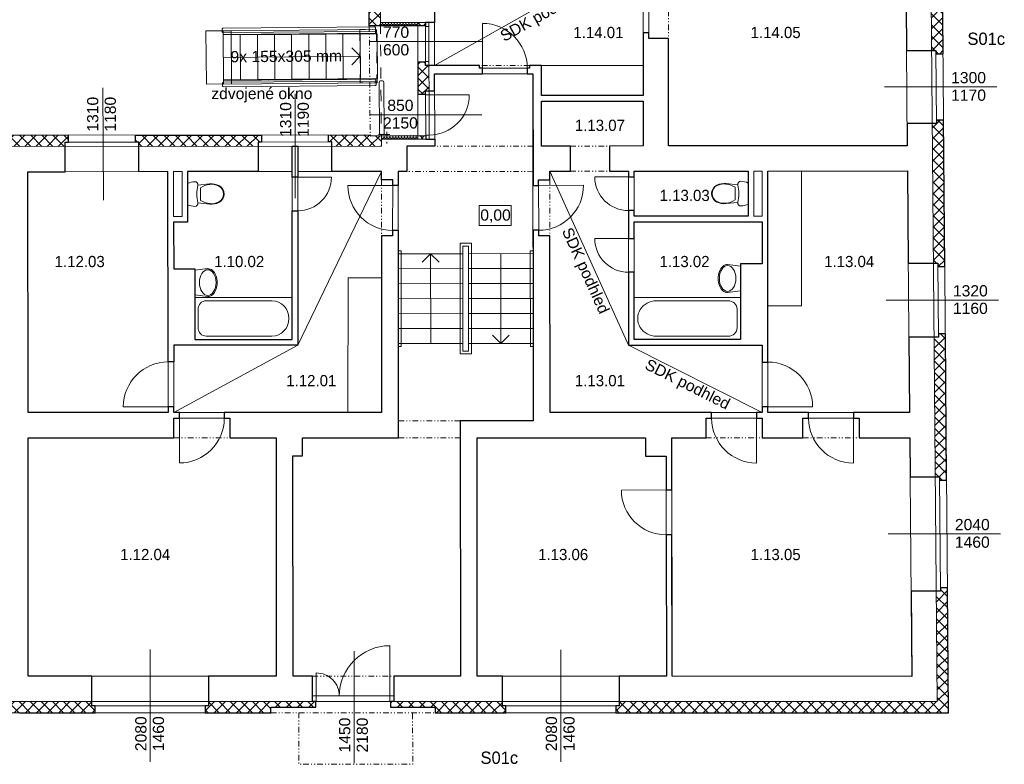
# Model space of a CAD drawing. Extents: x -203795 to -85874, y -57369 to -32000.
# Tile 7 of 8: x -122106 to -104563, y -56796 to -43529. Entities that reach past the tile are written whole.
import ezdxf

# ---------------------------------------------------------------- set-up
doc = ezdxf.new("R2010")
doc.units = 0
doc.header["$MEASUREMENT"] = 0
doc.set_wipeout_variables(frame=1)
for name, pattern in [('Wipeout_Contour', [1000, 0, -1000]), ('Čerchovaná S', [290, 100, -80, 30, -80]), ('Čerchovaná se dvěma tečkami S', [250, 100, -40, 15, -40, 15, -40]), ('čárkovaná M', [400, 200, -200])]:
    doc.linetypes.add(name, pattern=pattern)
for name, color, linetype, lineweight in [('2D VÝPLNĚ_Číslo_pera__4', 91, 'Continuous', 13), ('2D ČÁRY_Číslo_pera__1', 7, 'Continuous', 15), ('2D ČÁRY_Číslo_pera__2', 1, 'Continuous', 25), ('2D ČÁRY_Číslo_pera__3', 150, 'Continuous', 13), ('2D ČÁRY_Číslo_pera__4', 91, 'Continuous', 13), ('NÁBYTEK A ZAŘÍZENÍ_Číslo_pera__3', 150, 'Continuous', 13), ('POZNÁMKY.TEXT_Číslo_pera__1', 7, 'Continuous', 15), ('POZNÁMKY.TEXT_Číslo_pera__4', 91, 'Continuous', 13)]:
    doc.layers.add(name, color=color, linetype=linetype, lineweight=lineweight)
doc.layers.add('2D ČÁRY', color=7, linetype='Continuous')
doc.layers.add('NÁBYTEK A ZAŘÍZENÍ', color=7, linetype='Continuous')
doc.styles.add('GENERATED_STYLE_1', font='arial.ttf')
doc.styles.add('GENERATED_STYLE_3', font='txt')
pattern_1 = [(90, (0, 0), (-51.961524, 0), [30, -60]), (90, (-25.98, 45), (-51.961524, 0), [30, -60]), (150, (0, 30), (25.980762, 45), [30, -60]), (150, (-51.96, 30), (25.980762, 45), [30, -60]), (210, (0, 0), (-25.980762, 45), [30, -60]), (210, (-51.96, 0), (-25.980762, 45), [30, -60])]
pattern_2 = [(45, (0, 0), (-98.99495, 98.99495), []), (135, (0, 0), (98.99495, 98.99495), [])]

# ---------------------------------------------------------------- blocks, each defined once
blk = doc.blocks.new('WC s nádržkou 1 11')
at = {"linetype": 'Wipeout_Contour', "ltscale": 15629.429493}
blk.add_wipeout([(31, 650), (18, 619), (8, 587), (2, 554), (0, 520), (5, 498), (20, 479), (40, 469), (64, 469), (41, 257), (39, 215), (44, 173), (54, 132), (70, 92), (97, 54), (132, 25), (174, 6), (220, 0), (266, 6), (308, 25), (343, 54), (370, 92), (386, 132), (396, 173), (401, 215), (399, 257), (376, 469), (400, 469), (420, 479), (435, 498), (440, 520), (438, 554), (432, 587), (422, 619), (409, 650)], dxfattribs=at).dxf.layer = 'NÁBYTEK A ZAŘÍZENÍ'
at = {"layer": 'NÁBYTEK A ZAŘÍZENÍ_Číslo_pera__3', "linetype": 'Continuous'}
for p, q in [((2, 554), (0, 520)), ((8, 587), (2, 554)), ((18, 619), (8, 587)), ((31, 650), (18, 619)), ((409, 650), (31, 650)), ((422, 619), (409, 650)), ((432, 587), (422, 619)), ((438, 554), (432, 587)), ((440, 520), (438, 554)), ((0, 520), (5, 498)), ((5, 498), (20, 479)), ((20, 479), (40, 469)), ((40, 469), (64, 469)), ((64, 469), (41, 257)), ((86, 381), (68, 341)), ((107, 419), (86, 381)), ((333, 419), (107, 419)), ((354, 381), (333, 419)), ((372, 341), (354, 381)), ((399, 257), (376, 469)), ((376, 469), (400, 469)), ((400, 469), (420, 479)), ((420, 479), (435, 498)), ((435, 498), (440, 520)), ((41, 257), (39, 215)), ((39, 215), (44, 173)), ((49, 256), (47, 215)), ((47, 215), (52, 174)), ((56, 299), (49, 256)), ((68, 341), (56, 299)), ((384, 299), (372, 341)), ((391, 256), (384, 299)), ((388, 174), (393, 215)), ((393, 215), (391, 256)), ((396, 173), (401, 215)), ((401, 215), (399, 257)), ((44, 173), (54, 132)), ((52, 174), (62, 134)), ((54, 132), (70, 92)), ((62, 134), (78, 96)), ((70, 92), (97, 54)), ((78, 96), (102, 60)), ((97, 54), (132, 25)), ((102, 60), (136, 32)), ((132, 25), (174, 6)), ((136, 32), (176, 14)), ((174, 6), (220, 0)), ((176, 14), (220, 8)), ((220, 8), (264, 14)), ((220, 0), (266, 6)), ((264, 14), (304, 32)), ((266, 6), (308, 25)), ((304, 32), (338, 60)), ((308, 25), (343, 54)), ((338, 60), (362, 96)), ((343, 54), (370, 92)), ((362, 96), (378, 134)), ((370, 92), (386, 132)), ((378, 134), (388, 174)), ((386, 132), (396, 173))]:
    blk.add_line(p, q, dxfattribs=at)
blk.add_ellipse((220, -298), major_axis=(785, 0), ratio=0.9963, start_param=1.370375, end_param=1.771221, dxfattribs=at)
blk = doc.blocks.new('WC s nádržkou 1 11_2')
at = {"linetype": 'Wipeout_Contour', "ltscale": 15629.429493}
blk.add_wipeout([(31, 650), (18, 619), (8, 587), (2, 554), (0, 520), (5, 498), (20, 479), (40, 469), (64, 469), (41, 257), (39, 215), (44, 173), (54, 132), (70, 92), (97, 54), (132, 25), (174, 6), (220, 0), (266, 6), (308, 25), (343, 54), (370, 92), (386, 132), (396, 173), (401, 215), (399, 257), (376, 469), (400, 469), (420, 479), (435, 498), (440, 520), (438, 554), (432, 587), (422, 619), (409, 650)], dxfattribs=at).dxf.layer = 'NÁBYTEK A ZAŘÍZENÍ'
at = {"layer": 'NÁBYTEK A ZAŘÍZENÍ_Číslo_pera__3', "linetype": 'Continuous'}
for p, q in [((2, 554), (0, 520)), ((8, 587), (2, 554)), ((18, 619), (8, 587)), ((31, 650), (18, 619)), ((409, 650), (31, 650)), ((422, 619), (409, 650)), ((432, 587), (422, 619)), ((438, 554), (432, 587)), ((440, 520), (438, 554)), ((0, 520), (5, 498)), ((5, 498), (20, 479)), ((20, 479), (40, 469)), ((40, 469), (64, 469)), ((64, 469), (41, 257)), ((86, 381), (68, 341)), ((107, 419), (86, 381)), ((333, 419), (107, 419)), ((354, 381), (333, 419)), ((372, 341), (354, 381)), ((399, 257), (376, 469)), ((376, 469), (400, 469)), ((400, 469), (420, 479)), ((420, 479), (435, 498)), ((435, 498), (440, 520)), ((41, 257), (39, 215)), ((39, 215), (44, 173)), ((49, 256), (47, 215)), ((47, 215), (52, 174)), ((56, 299), (49, 256)), ((68, 341), (56, 299)), ((384, 299), (372, 341)), ((391, 256), (384, 299)), ((388, 174), (393, 215)), ((393, 215), (391, 256)), ((396, 173), (401, 215)), ((401, 215), (399, 257)), ((44, 173), (54, 132)), ((52, 174), (62, 134)), ((54, 132), (70, 92)), ((62, 134), (78, 96)), ((70, 92), (97, 54)), ((78, 96), (102, 60)), ((97, 54), (132, 25)), ((102, 60), (136, 32)), ((132, 25), (174, 6)), ((136, 32), (176, 14)), ((174, 6), (220, 0)), ((176, 14), (220, 8)), ((220, 8), (264, 14)), ((220, 0), (266, 6)), ((264, 14), (304, 32)), ((266, 6), (308, 25)), ((304, 32), (338, 60)), ((308, 25), (343, 54)), ((338, 60), (362, 96)), ((343, 54), (370, 92)), ((362, 96), (378, 134)), ((370, 92), (386, 132)), ((378, 134), (388, 174)), ((386, 132), (396, 173))]:
    blk.add_line(p, q, dxfattribs=at)
blk.add_ellipse((220, -298), major_axis=(785, 0), ratio=0.9963, start_param=1.370375, end_param=1.771221, dxfattribs=at)
blk = doc.blocks.new('Vana 01 11_2')
at = {"layer": 'NÁBYTEK A ZAŘÍZENÍ_Číslo_pera__3', "linetype": 'Continuous'}
for p, q in [((0, 0), (0, 751)), ((0, 751), (1895, 751)), ((1895, 751), (1895, 0)), ((63, 210), (63, 541)), ((1501, 691), (221, 691)), ((0, 0), (1895, 0)), ((1501, 60), (221, 60))]:
    blk.add_line(p, q, dxfattribs=at)
for centre, major_axis, start_param, end_param in [((221, 541), (158, 0), 1.570796, 3.141593), ((1501, 375), (332, 0), 4.712389, 7.853982), ((221, 210), (158, 0), 3.141593, 4.712389)]:
    blk.add_ellipse(centre, major_axis=major_axis, ratio=0.95054, start_param=start_param, end_param=end_param, dxfattribs=at)
blk = doc.blocks.new('Vana 01 11_3')
at = {"layer": 'NÁBYTEK A ZAŘÍZENÍ_Číslo_pera__3', "linetype": 'Continuous'}
for p, q in [((0, 0), (0, 751)), ((0, 751), (1737, 751)), ((1737, 751), (1737, 0)), ((58, 210), (58, 541)), ((1375, 691), (203, 691)), ((0, 0), (1737, 0)), ((1375, 60), (203, 60))]:
    blk.add_line(p, q, dxfattribs=at)
for centre, major_axis, start_param, end_param in [((203, 541), (0, 150), 0, 1.570796), ((1375, 375), (0, 315), 3.141593, 6.283185), ((203, 210), (0, 150), 1.570796, 3.141593)]:
    blk.add_ellipse(centre, major_axis=major_axis, ratio=0.963873, start_param=start_param, end_param=end_param, dxfattribs=at)
blk = doc.blocks.new('Umyvadlo oválné 11')
at = {"linetype": 'Wipeout_Contour', "ltscale": 6090.690526}
blk.add_wipeout([(0, 169), (2, 146), (9, 124), (19, 104), (43, 74), (73, 49), (129, 22), (188, 6), (250, 0), (312, 6), (371, 22), (427, 49), (457, 74), (481, 104), (491, 124), (498, 146), (500, 169), (469, 400), (31, 400), (-1, 169)], dxfattribs=at).dxf.layer = 'NÁBYTEK A ZAŘÍZENÍ'
at = {"layer": 'NÁBYTEK A ZAŘÍZENÍ_Číslo_pera__3', "linetype": 'Continuous'}
for p, q in [((31, 400), (-1, 169)), ((32, 400), (31, 400)), ((469, 400), (31, 400)), ((469, 400), (468, 400)), ((500, 169), (469, 400))]:
    blk.add_line(p, q, dxfattribs=at)
blk.add_ellipse((250, 169), major_axis=(-229, 0), ratio=0.643386, dxfattribs=at)
blk.add_ellipse((249, 169), major_axis=(-250, 0), ratio=0.674026, start_param=0, end_param=3.141593, dxfattribs=at)
blk = doc.blocks.new('Umyvadlo oválné 11_2')
at = {"linetype": 'Wipeout_Contour', "ltscale": 6090.690526}
blk.add_wipeout([(0, 169), (2, 146), (9, 124), (19, 104), (43, 74), (73, 49), (129, 22), (188, 6), (250, 0), (312, 6), (371, 22), (427, 49), (457, 74), (481, 104), (491, 124), (498, 146), (500, 169), (469, 400), (31, 400), (-1, 169)], dxfattribs=at).dxf.layer = 'NÁBYTEK A ZAŘÍZENÍ'
at = {"layer": 'NÁBYTEK A ZAŘÍZENÍ_Číslo_pera__3', "linetype": 'Continuous'}
for p, q in [((31, 400), (-1, 169)), ((32, 400), (31, 400)), ((469, 400), (31, 400)), ((469, 400), (468, 400)), ((500, 169), (469, 400))]:
    blk.add_line(p, q, dxfattribs=at)
blk.add_ellipse((250, 169), major_axis=(-229, 0), ratio=0.643386, dxfattribs=at)
blk.add_ellipse((249, 169), major_axis=(-250, 0), ratio=0.674026, start_param=0, end_param=3.141593, dxfattribs=at)
blk = doc.blocks.new('LINE_8903', base_point=(-113534, -47697))
at = {"layer": '2D ČÁRY_Číslo_pera__3', "linetype": 'Continuous'}
for p, q in [((-113534, -47697), (-113533, -49299)), ((-113533, -49299), (-113683, -49150)), ((-113533, -49299), (-113383, -49149))]:
    blk.add_line(p, q, dxfattribs=at)
blk = doc.blocks.new('LINE_9296', base_point=(-114783, -49301))
at = {"layer": '2D ČÁRY_Číslo_pera__3', "linetype": 'Continuous'}
for p, q in [((-114784, -47699), (-114934, -47849)), ((-114783, -49301), (-114784, -47699)), ((-114784, -47699), (-114634, -47848))]:
    blk.add_line(p, q, dxfattribs=at)
blk = doc.blocks.new('LINE_13242', base_point=(-118479, -44201))
at = {"layer": '2D ČÁRY_Číslo_pera__3', "linetype": 'Continuous'}
for p, q in [((-116039, -44181), (-116190, -44033)), ((-118479, -44201), (-116039, -44181)), ((-116039, -44181), (-116188, -44333))]:
    blk.add_line(p, q, dxfattribs=at)

msp = doc.modelspace()

# ---------------------------------------------------------------- hatches: boundary and pattern name
at = {"layer": '2D VÝPLNĚ_Číslo_pera__4', "linetype": 'Continuous'}
h = msp.add_hatch(dxfattribs=at)
h.set_pattern_fill('TEPELNA_IZOLACE_EPS', color=8, style=0, pattern_type=2)
h.set_pattern_definition(pattern_2)
h.paths.add_polyline_path([(-105877, -41573), (-105801, -41573), (-105801, -41513), (-105677, -41513), (-105655, -44138), (-105779, -44138), (-105780, -44078), (-105856, -44078)], flags=0)
h = msp.add_hatch(dxfattribs=at)
h.set_pattern_fill('TEPELNA_IZOLACE_EPS', color=8, style=0, pattern_type=2)
h.set_pattern_definition(pattern_2)
h.paths.add_polyline_path([(-115758, -42429), (-115758, -42489), (-115688, -42488), (-115678, -43640), (-115878, -43640), (-115888, -42430)], flags=0)
h = msp.add_hatch(dxfattribs=at)
h.set_pattern_fill('TEPELNA_IZOLACE_FENOL', color=8, style=0, pattern_type=2)
h.set_pattern_definition(pattern_1)
h.paths.add_polyline_path([(-115014, -43639), (-115014, -43579), (-115679, -43580), (-115678, -43640)], flags=0)
h = msp.add_hatch(dxfattribs=at)
h.set_pattern_fill('TEPELNA_IZOLACE_EPS', color=8, style=0, pattern_type=2)
h.set_pattern_definition(pattern_2)
h.paths.add_polyline_path([(-115014, -43579), (-114874, -43579), (-114874, -43639), (-115014, -43639)], flags=0)
h = msp.add_hatch(dxfattribs=at)
h.set_pattern_fill('TEPELNA_IZOLACE_EPS', color=8, style=0, pattern_type=2)
h.set_pattern_definition(pattern_2)
h.paths.add_polyline_path([(-114813, -44799), (-114813, -44346), (-114873, -44346), (-114873, -44286), (-115013, -44286), (-115013, -44859), (-114873, -44859), (-114873, -44799)], flags=0)
h = msp.add_hatch(dxfattribs=at)
h.set_pattern_fill('TEPELNA_IZOLACE_EPS', color=8, style=0, pattern_type=2)
h.set_pattern_definition(pattern_2)
h.paths.add_polyline_path([(-105824, -47866), (-105748, -47866), (-105747, -47926), (-105623, -47926), (-105645, -45318), (-105769, -45318), (-105769, -45378), (-105845, -45378)], flags=0)
h = msp.add_hatch(dxfattribs=at)
h.set_pattern_fill('TEPELNA_IZOLACE_EPS', color=8, style=0, pattern_type=2)
h.set_pattern_definition(pattern_2)
h.paths.add_polyline_path([(-121235, -45588), (-121235, -45712), (-121295, -45712), (-121295, -45788), (-123004, -45790), (-123004, -45714), (-123064, -45714), (-123064, -45590)], flags=0)
h = msp.add_hatch(dxfattribs=at)
h.set_pattern_fill('TEPELNA_IZOLACE_EPS', color=8, style=0, pattern_type=2)
h.set_pattern_definition(pattern_2)
h.paths.add_polyline_path([(-120043, -45587), (-120043, -45711), (-119983, -45711), (-119983, -45787), (-117856, -45785), (-117856, -45709), (-117796, -45709), (-117796, -45585)], flags=0)
h = msp.add_hatch(dxfattribs=at)
h.set_pattern_fill('TEPELNA_IZOLACE_EPS', color=8, style=0, pattern_type=2)
h.set_pattern_definition(pattern_2)
h.paths.add_polyline_path([(-115862, -45583), (-116606, -45584), (-116606, -45708), (-116546, -45708), (-116546, -45784), (-115661, -45783), (-115662, -45596), (-115862, -45596)], flags=0)
h = msp.add_hatch(dxfattribs=at)
h.set_pattern_fill('TEPELNA_IZOLACE_FENOL', color=8, style=0, pattern_type=2)
h.set_pattern_definition(pattern_1)
h.paths.add_polyline_path([(-115012, -45595), (-115662, -45596), (-115662, -45655), (-115012, -45655)], flags=0)
h = msp.add_hatch(dxfattribs=at)
h.set_pattern_fill('TEPELNA_IZOLACE_EPS', color=8, style=0, pattern_type=2)
h.set_pattern_definition(pattern_2)
h.paths.add_polyline_path([(-115012, -45595), (-114872, -45595), (-114872, -45655), (-115012, -45655)], flags=0)
h = msp.add_hatch(dxfattribs=at)
h.set_pattern_fill('TEPELNA_IZOLACE_EPS', color=8, style=0, pattern_type=2)
h.set_pattern_definition(pattern_2)
h.paths.add_polyline_path([(-105792, -51671), (-105716, -51671), (-105715, -51731), (-105591, -51731), (-105613, -49126), (-105737, -49126), (-105737, -49186), (-105813, -49187)], flags=0)
h = msp.add_hatch(dxfattribs=at)
h.set_pattern_fill('TEPELNA_IZOLACE_EPS', color=8, style=0, pattern_type=2)
h.set_pattern_definition(pattern_2)
h.paths.add_polyline_path([(-111426, -55678), (-111426, -55754), (-111486, -55754), (-111486, -55878), (-105556, -55879), (-105575, -53651), (-105699, -53651), (-105699, -53711), (-105775, -53712), (-105758, -55679)], flags=0)
h = msp.add_hatch(dxfattribs=at)
h.set_pattern_fill('TEPELNA_IZOLACE_EPS', color=8, style=0, pattern_type=2)
h.set_pattern_definition(pattern_2)
h.paths.add_polyline_path([(-122796, -55677), (-122796, -55753), (-122856, -55753), (-122856, -55877), (-120762, -55877), (-120762, -55753), (-120822, -55753), (-120822, -55677)], flags=0)
h = msp.add_hatch(dxfattribs=at)
h.set_pattern_fill('TEPELNA_IZOLACE_EPS', color=8, style=0, pattern_type=2)
h.set_pattern_definition(pattern_2)
h.paths.add_polyline_path([(-118744, -55677), (-118742, -55753), (-118802, -55753), (-118802, -55877), (-117632, -55877), (-117632, -55777), (-116832, -55777), (-116832, -55677)], flags=0)
h = msp.add_hatch(dxfattribs=at)
h.set_pattern_fill('TEPELNA_IZOLACE_EPS', color=8, style=0, pattern_type=2)
h.set_pattern_definition(pattern_2)
h.paths.add_polyline_path([(-115502, -55678), (-115502, -55778), (-114702, -55778), (-114702, -55878), (-113446, -55878), (-113446, -55754), (-113506, -55754), (-113506, -55678)], flags=0)

# ---------------------------------------------------------------- linework, layer by layer
at = {"layer": '2D ČÁRY_Číslo_pera__1', "color": 8, "linetype": 'Continuous'}
for p, q in [((-115878, -43640), (-115928, -37485)), ((-105556, -55879), (-105712, -37389)), ((-115678, -43640), (-115727, -37683)), ((-105758, -55679), (-105910, -37591)), ((-111000, -40674), (-110996, -44879)), ((-106291, -45775), (-106319, -42491)), ((-114715, -42927), (-114713, -44346)), ((-110898, -42865), (-110897, -43865)), ((-114874, -43639), (-115878, -43640)), ((-114714, -43579), (-115679, -43580)), ((-115014, -43579), (-115012, -45655)), ((-114874, -43579), (-114873, -44346)), ((-114814, -43649), (-114874, -43649)), ((-114814, -43579), (-114812, -45655)), ((-113862, -44495), (-113863, -43595)), ((-110897, -43765), (-110997, -43765)), ((-110547, -43864), (-110897, -43865)), ((-110547, -43864), (-110545, -45779)), ((-105769, -45378), (-105780, -44078)), ((-113912, -44345), (-114713, -44346)), ((-113912, -44345), (-113912, -44395)), ((-110997, -44343), (-113023, -44344)), ((-112811, -44881), (-112812, -44344)), ((-112962, -44494), (-114713, -44496)), ((-114713, -44496), (-114712, -45782)), ((-113023, -44394), (-113912, -44395)), ((-113062, -44494), (-113062, -44394)), ((-112957, -50678), (-112962, -44494)), ((-115013, -44859), (-114873, -44859)), ((-114713, -44799), (-114873, -44799)), ((-114873, -44799), (-114872, -45655)), ((-114873, -44869), (-114096, -44868)), ((-110996, -44879), (-112811, -44881)), ((-110996, -44979), (-112811, -44981)), ((-112811, -45781), (-112811, -44981)), ((-110996, -44979), (-110995, -45779)), ((-115862, -45583), (-128762, -45594)), ((-115862, -45596), (-114872, -45595)), ((-115713, -45576), (-115513, -45576)), ((-115661, -45783), (-115662, -45596)), ((-114872, -45585), (-114812, -45585)), ((-115661, -45783), (-138397, -45803)), ((-119983, -45711), (-121295, -45712)), ((-116546, -45708), (-117856, -45709)), ((-117250, -49227), (-117253, -45785)), ((-117150, -49327), (-117153, -45785)), ((-114712, -45655), (-115662, -45655)), ((-115661, -45707), (-115661, -45707)), ((-114712, -45782), (-115211, -45783)), ((-115207, -46233), (-115211, -45783)), ((-112295, -45780), (-112811, -45781)), ((-112295, -45780), (-112295, -46230)), ((-110995, -45779), (-111595, -45780)), ((-111595, -45780), (-111595, -46230)), ((-106291, -45775), (-110545, -45779)), ((-119464, -46236), (-121960, -46239)), ((-121957, -50527), (-121960, -46239)), ((-119461, -50527), (-119464, -46236)), ((-119214, -46236), (-119364, -46236)), ((-119364, -47036), (-119364, -46236)), ((-119214, -47036), (-119214, -46236)), ((-117252, -46235), (-119114, -46236)), ((-115660, -46233), (-117152, -46235)), ((-115660, -46383), (-115660, -46233)), ((-115356, -50978), (-115360, -46233)), ((-115207, -46233), (-115360, -46233)), ((-112295, -46230), (-112660, -46231)), ((-112660, -46381), (-112660, -46231)), ((-111260, -46230), (-111595, -46230)), ((-111258, -49328), (-111260, -46230)), ((-109128, -46228), (-111160, -46229)), ((-111160, -47029), (-111160, -46229)), ((-109028, -47028), (-109028, -46228)), ((-108878, -46228), (-109028, -46228)), ((-108878, -47028), (-108878, -46227)), ((-106288, -46225), (-108778, -46227)), ((-108778, -50528), (-108778, -46227)), ((-106251, -50529), (-106288, -46225)), ((-117252, -46335), (-116552, -46334)), ((-116260, -46483), (-115360, -46484)), ((-115660, -46383), (-115460, -46383)), ((-115461, -47383), (-115460, -46383)), ((-112060, -46480), (-112960, -46481)), ((-112660, -46381), (-112860, -46381)), ((-112859, -47381), (-112860, -46381)), ((-111160, -46329), (-111860, -46330)), ((-117252, -46935), (-117152, -46935)), ((-111160, -46929), (-111260, -46930)), ((-119214, -47036), (-119364, -47036)), ((-119114, -47136), (-119364, -47136)), ((-119363, -47966), (-119364, -47136)), ((-109128, -47028), (-111160, -47029)), ((-108878, -47128), (-111160, -47129)), ((-111158, -49228), (-111160, -47129)), ((-108878, -47028), (-109030, -47028)), ((-108878, -47878), (-108878, -47128)), ((-115461, -47283), (-115359, -47283)), ((-112859, -47281), (-112959, -47281)), ((-115659, -47383), (-115461, -47383)), ((-115657, -50527), (-115659, -47383)), ((-112659, -47381), (-112859, -47381)), ((-112657, -50528), (-112659, -47381)), ((-111159, -47429), (-111859, -47430)), ((-114209, -47698), (-115359, -47699)), ((-114208, -49435), (-114209, -47563)), ((-114109, -47563), (-114209, -47563)), ((-114108, -49435), (-114109, -47563)), ((-112959, -47697), (-114109, -47698)), ((-105737, -49186), (-105748, -47866)), ((-114209, -47965), (-115359, -47966)), ((-112959, -47964), (-114109, -47965)), ((-111159, -48029), (-111259, -48030)), ((-114209, -48232), (-115359, -48233)), ((-112959, -48231), (-114109, -48232)), ((-114208, -48499), (-115358, -48500)), ((-112958, -48498), (-114108, -48499)), ((-114208, -48766), (-115358, -48767)), ((-112958, -48765), (-114108, -48766)), ((-114208, -49033), (-115358, -49034)), ((-112958, -49032), (-114108, -49033)), ((-118987, -49227), (-117250, -49227)), ((-111158, -49228), (-109262, -49228)), ((-119361, -50527), (-119362, -49327)), ((-119362, -49327), (-117150, -49327)), ((-114208, -49300), (-115358, -49301)), ((-114108, -49435), (-114208, -49435)), ((-112958, -49299), (-114108, -49300)), ((-111258, -49328), (-108878, -49328)), ((-108878, -50528), (-108878, -49328)), ((-119362, -49627), (-119462, -49627)), ((-108878, -49628), (-108778, -49628)), ((-119361, -50427), (-120261, -50428)), ((-108878, -50428), (-107978, -50428)), ((-121957, -50527), (-119461, -50527)), ((-119361, -50527), (-115657, -50527)), ((-119361, -50627), (-118361, -50627)), ((-119361, -50627), (-119361, -50977)), ((-119261, -50527), (-119261, -51427)), ((-118461, -50527), (-118461, -50627)), ((-118361, -50627), (-118361, -50977)), ((-117542, -50527), (-117072, -50527)), ((-114253, -55228), (-114257, -50678)), ((-114257, -50678), (-112957, -50678)), ((-112657, -50528), (-108878, -50528)), ((-110962, -50528), (-110492, -50528)), ((-109878, -50628), (-109878, -50978)), ((-109878, -50628), (-108878, -50628)), ((-109778, -50528), (-109778, -50628)), ((-108978, -50528), (-108978, -51428)), ((-108878, -50628), (-108878, -50978)), ((-108778, -50528), (-106251, -50529)), ((-108151, -50628), (-108151, -50978)), ((-108151, -50628), (-107151, -50628)), ((-108051, -50528), (-108051, -50628)), ((-107251, -50528), (-107251, -51428)), ((-107151, -50628), (-107151, -50978)), ((-121953, -55227), (-121956, -50977)), ((-121956, -50977), (-119361, -50977)), ((-118361, -50977), (-117538, -50977)), ((-117535, -55227), (-117538, -50977)), ((-117066, -51297), (-117068, -50977)), ((-117068, -50977), (-115356, -50978)), ((-113953, -55228), (-113956, -50978)), ((-113956, -50978), (-110958, -50978)), ((-110955, -51308), (-110958, -50978)), ((-110487, -50978), (-109878, -50978)), ((-110483, -55228), (-110487, -50978)), ((-108878, -50978), (-108151, -50978)), ((-107151, -50978), (-106248, -50979)), ((-106212, -55229), (-106248, -50979)), ((-117238, -51297), (-117066, -51297)), ((-117235, -55227), (-117238, -51297)), ((-110955, -51308), (-110586, -51308)), ((-110583, -55228), (-110586, -51308)), ((-105699, -53711), (-105716, -51671)), ((-110486, -51908), (-111386, -51909)), ((-110485, -52708), (-110585, -52708)), ((-115512, -55678), (-115512, -54678)), ((-121953, -55227), (-117535, -55227)), ((-117235, -55227), (-116892, -55227)), ((-116892, -55677), (-116892, -55227)), ((-116822, -55678), (-116822, -55168)), ((-115442, -55678), (-115442, -55228)), ((-115442, -55228), (-114253, -55228)), ((-113953, -55228), (-110583, -55228)), ((-110483, -55228), (-106212, -55229)), ((-116892, -55577), (-115442, -55578)), ((-138339, -55675), (-105758, -55679)), ((-120822, -55753), (-118742, -55753)), ((-117632, -55777), (-116832, -55777)), ((-116832, -55777), (-116832, -55677)), ((-115502, -55778), (-115502, -55678)), ((-115502, -55778), (-114702, -55778)), ((-113506, -55754), (-111426, -55754)), ((-130015, -55876), (-117632, -55877)), ((-114702, -55878), (-105556, -55879))]:
    msp.add_line(p, q, dxfattribs=at)
at = {"layer": '2D ČÁRY_Číslo_pera__1', "color": 8, "linetype": 'Čerchovaná se dvěma tečkami S'}
for p, q in [((-110548, -42864), (-110547, -43864)), ((-115878, -43640), (-115862, -45596)), ((-114873, -44286), (-115013, -44286)), ((-114813, -44276), (-114873, -44276)), ((-114713, -44346), (-114873, -44346)), ((-113023, -44344), (-113912, -44345)), ((-113023, -44394), (-113023, -44344)), ((-112961, -45781), (-114712, -45782)), ((-112295, -45780), (-111595, -45780)), ((-112960, -46231), (-115207, -46233)), ((-112295, -46230), (-111595, -46230)), ((-115660, -46383), (-115659, -47383)), ((-112660, -46381), (-112659, -47381)), ((-114257, -50678), (-115357, -50679)), ((-119361, -50977), (-118361, -50977)), ((-114256, -50978), (-115356, -50978)), ((-109878, -50978), (-108878, -50978)), ((-108151, -50978), (-107151, -50978)), ((-116892, -55227), (-115442, -55228)), ((-117632, -55877), (-117632, -55777)), ((-114702, -55878), (-114702, -55778)), ((-117632, -55877), (-114702, -55878))]:
    msp.add_line(p, q, dxfattribs=at)
at = {"layer": '2D ČÁRY_Číslo_pera__1', "color": 8, "linetype": 'čárkovaná M'}
msp.add_line((-115679, -43580), (-115662, -45655), dxfattribs=at)
at = {"layer": '2D ČÁRY_Číslo_pera__1', "color": 8, "linetype": 'Čerchovaná S'}
msp.add_line((-115563, -45526), (-115563, -45776), dxfattribs=at)
at = {"layer": '2D ČÁRY_Číslo_pera__1', "color": 8, "linetype": 'Continuous', "flags": 128}
for points in [[(-118482, -43801), (-115767, -43779), (-115768, -43704), (-118483, -43726)], [(-117560, -44594), (-118475, -44601), (-118482, -43801), (-117567, -43794)], [(-117865, -44596), (-118170, -44599), (-118177, -43799), (-117872, -43796)], [(-117560, -44594), (-117865, -44596), (-117872, -43796), (-117567, -43794)], [(-117255, -44591), (-117560, -44594), (-117567, -43794), (-117262, -43791)], [(-116950, -44589), (-117255, -44591), (-117262, -43791), (-116957, -43789)], [(-116645, -44586), (-116950, -44589), (-116957, -43789), (-116652, -43786)], [(-116340, -44584), (-116645, -44586), (-116652, -43786), (-116347, -43784)], [(-116036, -44581), (-116340, -44584), (-116347, -43784), (-116042, -43781)], [(-115731, -44579), (-116036, -44581), (-116042, -43781), (-115737, -43779)], [(-118475, -44601), (-115761, -44579), (-115760, -44654), (-118475, -44676)]]:
    msp.add_lwpolyline(points, close=True, dxfattribs=at)
for points in [[(-106306, -44078), (-105780, -44078), (-105779, -44138), (-105655, -44138)], [(-106295, -45378), (-105769, -45378), (-105769, -45318), (-105645, -45318)], [(-121295, -46238), (-121295, -45712), (-121235, -45712), (-121235, -45588)], [(-119983, -46237), (-119983, -45711), (-120043, -45711), (-120043, -45587)], [(-117856, -46235), (-117856, -45709), (-117796, -45709), (-117796, -45585)], [(-116546, -46234), (-116546, -45708), (-116606, -45708), (-116606, -45584)], [(-106274, -47866), (-105748, -47866), (-105747, -47926), (-105623, -47926)], [(-106263, -49186), (-105737, -49186), (-105737, -49126), (-105613, -49126)], [(-106242, -51671), (-105716, -51671), (-105715, -51731), (-105591, -51731)], [(-106225, -53711), (-105699, -53711), (-105699, -53651), (-105575, -53651)], [(-120822, -55227), (-120822, -55753), (-120762, -55753), (-120762, -55877)], [(-118742, -55227), (-118742, -55753), (-118802, -55753), (-118802, -55877)], [(-113506, -55228), (-113506, -55754), (-113446, -55754), (-113446, -55878)], [(-111426, -55228), (-111426, -55754), (-111486, -55754), (-111486, -55878)]]:
    msp.add_lwpolyline(points, dxfattribs=at)
at = {"layer": '2D ČÁRY_Číslo_pera__1', "color": 8, "linetype": 'Čerchovaná se dvěma tečkami S', "flags": 128}
msp.add_lwpolyline([(-117135, -55876), (-117134, -56796), (-115104, -56793), (-115105, -55873)], dxfattribs=at)
at = {"layer": '2D ČÁRY_Číslo_pera__1', "color": 8, "linetype": 'Continuous'}
for centre, radius, start, end in [((-113862, -44395), 800, 0.0487, 90.0487), ((-114813, -44869), 717, 270.0487, 0.0487), ((-117152, -46334), 600, 270.0487, 0.0434), ((-115460, -46483), 800, 179.9513, 269.9513), ((-112860, -46481), 800, 270.0487, 0.0487), ((-111260, -46330), 600, 180.0487, 270.0487), ((-111259, -47430), 600, 180.0487, 270.0487), ((-119461, -50427), 800, 90.0487, 180.0487), ((-108778, -50428), 800, 359.9934, 89.9934), ((-119261, -50627), 800, 269.9934, 359.9934), ((-108978, -50628), 800, 179.9934, 269.9934), ((-107251, -50628), 800, 179.9934, 269.9934), ((-110586, -51908), 800, 180.0487, 270.0487), ((-115512, -55583), 900, 90, 180), ((-116822, -55577), 410, 359.1683, 90)]:
    msp.add_arc(centre, radius, start, end, dxfattribs=at)
at = {"layer": '2D ČÁRY_Číslo_pera__2', "color": 8, "linetype": 'Continuous', "flags": 128}
for points in [[(-106319, -42491), (-106306, -44078), (-105780, -44078), (-105779, -44138), (-105655, -44138), (-105677, -41513)], [(-122108, -55877), (-120762, -55877), (-120762, -55753), (-120822, -55753), (-120822, -55227), (-121953, -55227), (-121956, -50977), (-119361, -50977), (-119361, -50627), (-119261, -50627), (-119261, -50527), (-119361, -50527), (-119361, -50427), (-119461, -50427), (-119461, -50527), (-121957, -50527), (-121960, -46239), (-121295, -46238), (-121295, -45712), (-121235, -45712), (-121235, -45588), (-123064, -45590)]]:
    msp.add_lwpolyline(points, dxfattribs=at)
for points in [[(-114874, -43579), (-114874, -43639), (-115878, -43640), (-115888, -42430), (-115758, -42429), (-115758, -42489), (-115238, -42485), (-115235, -42828), (-113998, -42827), (-113998, -42927), (-114715, -42927), (-114714, -43579)], [(-115013, -44859), (-114873, -44859), (-114873, -44799), (-114713, -44799), (-114713, -44496), (-113862, -44495), (-113862, -44395), (-113912, -44395), (-113912, -44345), (-114873, -44346), (-114873, -44286), (-115013, -44286)], [(-116606, -45584), (-115862, -45583), (-115862, -45596), (-114872, -45595), (-114872, -45655), (-114712, -45655), (-114712, -45782), (-115211, -45783), (-115207, -46233), (-115360, -46233), (-115360, -46484), (-115460, -46483), (-115460, -46383), (-115660, -46383), (-115660, -46233), (-116546, -46234), (-116546, -45708), (-116606, -45708)], [(-117253, -45785), (-117153, -45785), (-117152, -46334), (-117252, -46335)], [(-114257, -50678), (-114253, -55228), (-115442, -55228), (-115442, -55678), (-115502, -55678), (-115502, -55778), (-114702, -55778), (-114702, -55878), (-113446, -55878), (-113446, -55754), (-113506, -55754), (-113506, -55228), (-113953, -55228), (-113956, -50978), (-110958, -50978), (-110955, -51308), (-110586, -51308), (-110586, -51908), (-110486, -51908), (-110487, -50978), (-109878, -50978), (-109878, -50628), (-109778, -50628), (-109778, -50528), (-112657, -50528), (-112659, -47381), (-112859, -47381), (-112859, -47281), (-112959, -47281), (-112957, -50678)], [(-107151, -50978), (-106248, -50979), (-106242, -51671), (-105716, -51671), (-105715, -51731), (-105591, -51731), (-105613, -49126), (-105737, -49126), (-105737, -49186), (-106263, -49186), (-106251, -50529), (-107251, -50528), (-107251, -50628), (-107151, -50628)], [(-108151, -50978), (-108151, -50628), (-108051, -50628), (-108051, -50528), (-108778, -50528), (-108778, -50428), (-108878, -50428), (-108878, -50528), (-108978, -50528), (-108978, -50628), (-108878, -50628), (-108878, -50978)], [(-111426, -55228), (-111426, -55754), (-111486, -55754), (-111486, -55878), (-105556, -55879), (-105575, -53651), (-105699, -53651), (-105699, -53711), (-106225, -53711), (-106212, -55229), (-110483, -55228), (-110485, -52708), (-110585, -52708), (-110583, -55228)]]:
    msp.add_lwpolyline(points, close=True, dxfattribs=at)
at = {"layer": '2D ČÁRY_Číslo_pera__3', "color": 8, "linetype": 'Continuous'}
for p, q in [((-114713, -44346), (-112198, -42925)), ((-118482, -43791), (-115767, -43769)), ((-118475, -44611), (-115760, -44589)), ((-117150, -49327), (-115660, -46233)), ((-112660, -46231), (-111258, -49328)), ((-119361, -50527), (-117150, -49327)), ((-111258, -49328), (-108878, -50528))]:
    msp.add_line(p, q, dxfattribs=at)
at = {"layer": '2D ČÁRY_Číslo_pera__3', "color": 8, "linetype": 'čárkovaná M'}
msp.add_line((-118475, -44611), (-115760, -44589), dxfattribs=at)
at = {"layer": '2D ČÁRY_Číslo_pera__3', "color": 8, "linetype": 'Continuous', "flags": 128}
for points in [[(-115764, -43717), (-115764, -43677, 0.414214), (-115784, -43657), (-118481, -43679, 0.414214), (-118501, -43699), (-118500, -43739, 0.414214), (-118480, -43759), (-115783, -43737, 0.414214)], [(-115756, -44642), (-115756, -44682, -0.414214), (-115776, -44702), (-118472, -44724, -0.414214), (-118492, -44704), (-118493, -44664, -0.414214), (-118473, -44644), (-115776, -44622, -0.414214)], [(-115640, -44621), (-115680, -44621, 0.414214), (-115700, -44641), (-115693, -45556, 0.414214), (-115672, -45576), (-115632, -45575, 0.414214), (-115613, -45555), (-115620, -44640, 0.414214)]]:
    msp.add_lwpolyline(points, format="xyb", close=True, dxfattribs=at)
for points in [[(-118788, -43729), (-118780, -44679), (-118330, -44675), (-118338, -43725)], [(-108778, -46227), (-108778, -48627), (-108178, -48627), (-108178, -46227)], [(-114259, -47513), (-114258, -49485), (-114058, -49485), (-114059, -47513)], [(-116256, -48127), (-116257, -50527), (-115657, -50527), (-115656, -48127)]]:
    msp.add_lwpolyline(points, close=True, dxfattribs=at)
at = {"layer": '2D ČÁRY_Číslo_pera__3', "color": 8, "linetype": 'čárkovaná M', "flags": 128}
msp.add_lwpolyline([(-116048, -43706), (-116040, -44656), (-115740, -44654), (-115748, -43704)], close=True, dxfattribs=at)
at = {"layer": '2D ČÁRY_Číslo_pera__3', "color": 8, "linetype": 'Continuous', "flags": 128}
for points in [[(-115358, -49351), (-115308, -49351), (-115309, -47649), (-115359, -47649)], [(-112959, -47647), (-113009, -47647), (-113008, -49349), (-112958, -49349)]]:
    msp.add_lwpolyline(points, dxfattribs=at)
at = {"layer": '2D ČÁRY_Číslo_pera__4', "color": 8, "linetype": 'Continuous'}
for p, q in [((-113874, -43919), (-115874, -43919)), ((-106698, -44728), (-104698, -44728)), ((-120612, -46745), (-120628, -44746)), ((-117201, -46709), (-117201, -44852)), ((-113873, -45222), (-115873, -45222)), ((-106666, -48526), (-104666, -48526)), ((-106631, -52691), (-104631, -52691)), ((-119782, -54753), (-119782, -56753)), ((-116149, -54777), (-116149, -56777)), ((-112466, -54754), (-112466, -56754))]:
    msp.add_line(p, q, dxfattribs=at)
at = {"layer": 'POZNÁMKY.TEXT_Číslo_pera__1', "color": 8, "linetype": 'Continuous', "flags": 128}
msp.add_lwpolyline([(-113920, -46842), (-113348, -46842), (-113348, -47196), (-113920, -47196)], close=True, dxfattribs=at)

# ---------------------------------------------------------------- block references
at = {"layer": '2D ČÁRY', "color": 8, "linetype": 'Continuous'}
for name, p in [('LINE_13242', (-118479, -44201)), ('LINE_9296', (-114783, -49301)), ('LINE_8903', (-113534, -47697))]:
    msp.add_blockref(name, p, dxfattribs=at)
at = {"layer": 'NÁBYTEK A ZAŘÍZENÍ', "color": 8, "linetype": 'Continuous'}
for name, p, rotation in [('WC s nádržkou 1 11_2', (-118464, -46855), 90.09731438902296), ('Vana 01 11_3', (-118987, -49227), 359.9934100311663)]:
    msp.add_blockref(name, p, dxfattribs=dict(at, rotation=rotation))
for name, p, xscale, rotation in [('WC s nádržkou 1 11', (-109778, -46848), -1, 270), ('Vana 01 11_2', (-109262, -49228), -0.9999999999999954, 359.9934100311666)]:
    msp.add_blockref(name, p, dxfattribs=dict(at, xscale=xscale, rotation=rotation))

# ---------------------------------------------------------------- texts
at = {"layer": 'POZNÁMKY.TEXT_Číslo_pera__4', "color": 8, "linetype": 'Continuous', "char_height": 200, "attachment_point": 1, "style": 'GENERATED_STYLE_1'}
for s, insert, rotation in [('{SDK podhled}', (-113571, -43753), 29.4508), ('{9x 155x305 mm}', (-118351, -44089), 0.4677), ('{SDK podhled}', (-112268, -47208), 294.3638), ('{SDK podhled}', (-110895, -49562), 333.234)]:
    msp.add_mtext(s, dxfattribs=dict(at, insert=insert, rotation=rotation))
at = {"layer": 'POZNÁMKY.TEXT_Číslo_pera__4', "color": 8, "linetype": 'Continuous', "char_height": 200, "attachment_point": 8, "line_spacing_factor": 0.938049, "style": 'GENERATED_STYLE_1'}
for s, insert in [('{770\\P600}', (-115400, -44168)), ('{1300\\P1170}', (-105200, -44977)), ('{850\\P2150}', (-115323, -45471)), ('{1320\\P1160}', (-105168, -48775)), ('{2040\\P1460}', (-105133, -52940))]:
    msp.add_mtext(s, dxfattribs=dict(at, insert=insert))
at = {"layer": 'POZNÁMKY.TEXT_Číslo_pera__4', "color": 8, "linetype": 'Continuous'}
for s, insert, char_height, attachment_point, style in [('{1.14.01}', (-112241, -43657), 200, 1, 'GENERATED_STYLE_3'), ('{1.14.05}', (-109084, -43657), 200, 1, 'GENERATED_STYLE_3'), ('{S01c}', (-105220, -43871), 220, 4, 'GENERATED_STYLE_3'), ('{zdvojené okno}', (-118693, -44875), 200, 4, 'GENERATED_STYLE_1'), ('{1.13.07}', (-112215, -45311), 200, 1, 'GENERATED_STYLE_3'), ('{0,00}', (-113900, -47028), 200, 4, 'GENERATED_STYLE_1'), ('{1.12.03}', (-121484, -47738), 200, 1, 'GENERATED_STYLE_3'), ('{1.13.02}', (-110707, -47738), 200, 1, 'GENERATED_STYLE_3'), ('{1.13.04}', (-107773, -47738), 200, 1, 'GENERATED_STYLE_3'), ('{1.12.01}', (-117357, -49860), 200, 1, 'GENERATED_STYLE_3'), ('{1.13.01}', (-112215, -49860), 200, 1, 'GENERATED_STYLE_3'), ('{1.12.04}', (-120317, -52958), 200, 1, 'GENERATED_STYLE_3'), ('{1.13.06}', (-112869, -52958), 200, 1, 'GENERATED_STYLE_3'), ('{1.13.05}', (-109084, -52958), 200, 1, 'GENERATED_STYLE_3'), ('{S01c}', (-113896, -56680), 220, 4, 'GENERATED_STYLE_3')]:
    msp.add_mtext(s, dxfattribs=dict(at, insert=insert, char_height=char_height, attachment_point=attachment_point, style=style))
at = {"layer": 'POZNÁMKY.TEXT_Číslo_pera__4', "color": 8, "linetype": 'Continuous', "char_height": 200, "attachment_point": 8, "rotation": 90, "line_spacing_factor": 0.938049, "style": 'GENERATED_STYLE_1'}
for s, insert in [('{1310\\P1180}', (-120390, -45214)), ('{1310\\P1190}', (-116952, -45309)), ('{2080\\P1460}', (-119532, -56251)), ('{2080\\P1460}', (-112217, -56252)), ('{1450\\P2180}', (-115900, -56275))]:
    msp.add_mtext(s, dxfattribs=dict(at, insert=insert))

# ---------------------------------------------------------------- next in the draw order: linework, layer by layer
at = {"layer": '2D ČÁRY_Číslo_pera__1', "color": 8, "linetype": 'Continuous'}
for p, q in [((-119114, -47136), (-119114, -46236)), ((-109128, -47028), (-109128, -46228))]:
    msp.add_line(p, q, dxfattribs=at)

# ---------------------------------------------------------------- next in the draw order: block references
at = {"layer": 'NÁBYTEK A ZAŘÍZENÍ', "color": 8, "linetype": 'Continuous', "xscale": -0.9999999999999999, "rotation": 269.9934100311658}
msp.add_blockref('Umyvadlo oválné 11', (-109662, -48390), dxfattribs=at)
at = {"layer": 'NÁBYTEK A ZAŘÍZENÍ', "color": 8, "linetype": 'Continuous', "rotation": 89.99341003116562}
msp.add_blockref('Umyvadlo oválné 11_2', (-118587, -48462), dxfattribs=at)

# ---------------------------------------------------------------- next in the draw order: texts
at = {"layer": 'POZNÁMKY.TEXT_Číslo_pera__4', "color": 8, "linetype": 'Continuous', "insert": (-110704, -46560), "char_height": 200, "attachment_point": 1, "style": 'GENERATED_STYLE_3'}
msp.add_mtext('{1.13.03}', dxfattribs=at)

# ---------------------------------------------------------------- next in the draw order: linework, layer by layer
at = {"layer": '2D ČÁRY_Číslo_pera__1', "color": 8, "linetype": 'Continuous'}
for p, q in [((-109262, -47880), (-108878, -47878)), ((-109262, -49228), (-109262, -47880)), ((-118987, -47966), (-119363, -47966)), ((-118987, -47966), (-118987, -49227))]:
    msp.add_line(p, q, dxfattribs=at)
at = {"layer": '2D ČÁRY_Číslo_pera__2', "color": 8, "linetype": 'Continuous', "flags": 128}
for points in [[(-108878, -49628), (-108778, -49628), (-108778, -46227), (-106288, -46225), (-106274, -47866), (-105748, -47866), (-105747, -47926), (-105623, -47926), (-105645, -45318), (-105769, -45318), (-105769, -45378), (-106295, -45378), (-106291, -45775), (-110545, -45779), (-110547, -43864), (-110897, -43865), (-110897, -43765), (-110997, -43765), (-110996, -44879), (-112811, -44881), (-112812, -44344), (-113023, -44344), (-113023, -44394), (-113062, -44394), (-113062, -44494), (-112962, -44494), (-112960, -46481), (-112860, -46481), (-112860, -46381), (-112660, -46381), (-112660, -46231), (-112295, -46230), (-112295, -45780), (-112811, -45781), (-112811, -44981), (-110996, -44979), (-110995, -45779), (-111595, -45780), (-111595, -46230), (-111260, -46230), (-111260, -46330), (-111160, -46329), (-111160, -46229), (-109128, -46228), (-109128, -47028), (-111160, -47029), (-111160, -46929), (-111260, -46930), (-111259, -47430), (-111159, -47429), (-111160, -47129), (-108878, -47128), (-108878, -47878), (-109262, -47880), (-109262, -49228), (-111158, -49228), (-111159, -48029), (-111259, -48030), (-111258, -49328), (-108878, -49328)], [(-120043, -45587), (-117796, -45585), (-117796, -45709), (-117856, -45709), (-117856, -46235), (-119114, -46236), (-119114, -47136), (-119364, -47136), (-119363, -47966), (-118987, -47966), (-118987, -49227), (-117250, -49227), (-117252, -46935), (-117152, -46935), (-117150, -49327), (-119362, -49327), (-119362, -49627), (-119462, -49627), (-119464, -46236), (-119983, -46237), (-119983, -45711), (-120043, -45711)], [(-118802, -55877), (-117632, -55877), (-117632, -55777), (-116832, -55777), (-116832, -55677), (-116892, -55677), (-116892, -55227), (-117235, -55227), (-117238, -51297), (-117066, -51297), (-117068, -50977), (-115356, -50978), (-115359, -47283), (-115461, -47283), (-115461, -47383), (-115659, -47383), (-115657, -50527), (-118461, -50527), (-118461, -50627), (-118361, -50627), (-118361, -50977), (-117538, -50977), (-117535, -55226), (-118742, -55227), (-118742, -55753), (-118802, -55753)]]:
    msp.add_lwpolyline(points, close=True, dxfattribs=at)

# ---------------------------------------------------------------- next in the draw order: texts
at = {"layer": 'POZNÁMKY.TEXT_Číslo_pera__4', "color": 8, "linetype": 'Continuous', "insert": (-118642, -47738), "char_height": 200, "attachment_point": 1, "style": 'GENERATED_STYLE_3'}
msp.add_mtext('{1.10.02}', dxfattribs=at)

doc.saveas('drawing.dxf')
